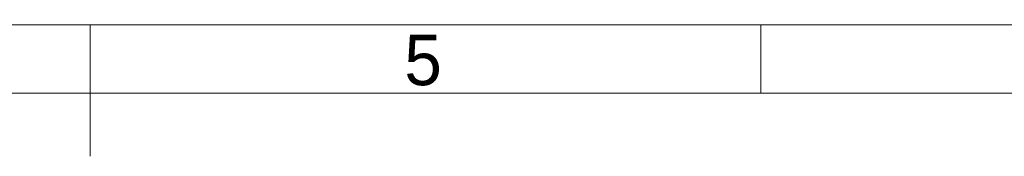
# Model space of a CAD drawing. Header units: millimetres. Extents: x 0 to 410, y 0 to 291.
# Tile 15 of 19: x 205 to 275, y 281 to 291. Entities that reach past the tile are written whole.
import ezdxf

# ---------------------------------------------------------------- set-up
doc = ezdxf.new("R2010")
doc.units = ezdxf.units.MM
doc.header["$MEASUREMENT"] = 0
doc.layers.add('Mittelinien', color=7, linetype='Continuous')
doc.layers.add('Sichtbare_Kanten', color=7, linetype='Continuous')
doc.styles.add('VX Simplex Roman', font='txt', dxfattribs={"height": 0.2})

msp = doc.modelspace()

# ---------------------------------------------------------------- linework, layer by layer
at = {"layer": 'Mittelinien', "color": 1, "linetype": 'Continuous', "lineweight": 5}
for p, q in [((210.017, 290.862), (210.017, 281.458)), ((18.052, 285.964), (401.982, 285.964))]:
    msp.add_line(p, q, dxfattribs=at)
at = {"layer": 'Sichtbare_Kanten', "color": 5, "linetype": 'Continuous', "lineweight": 5}
for p, q in [((13.253, 290.862), (406.781, 290.862)), ((258.008, 290.862), (258.008, 285.964))]:
    msp.add_line(p, q, dxfattribs=at)

# ---------------------------------------------------------------- texts
at = {"layer": 'Sichtbare_Kanten', "color": 5, "linetype": 'Continuous', "lineweight": -3, "insert": (232.489, 286.491), "char_height": 3.608, "attachment_point": 7, "style": 'VX Simplex Roman'}
msp.add_mtext('5', dxfattribs=at)

doc.saveas('drawing.dxf')
